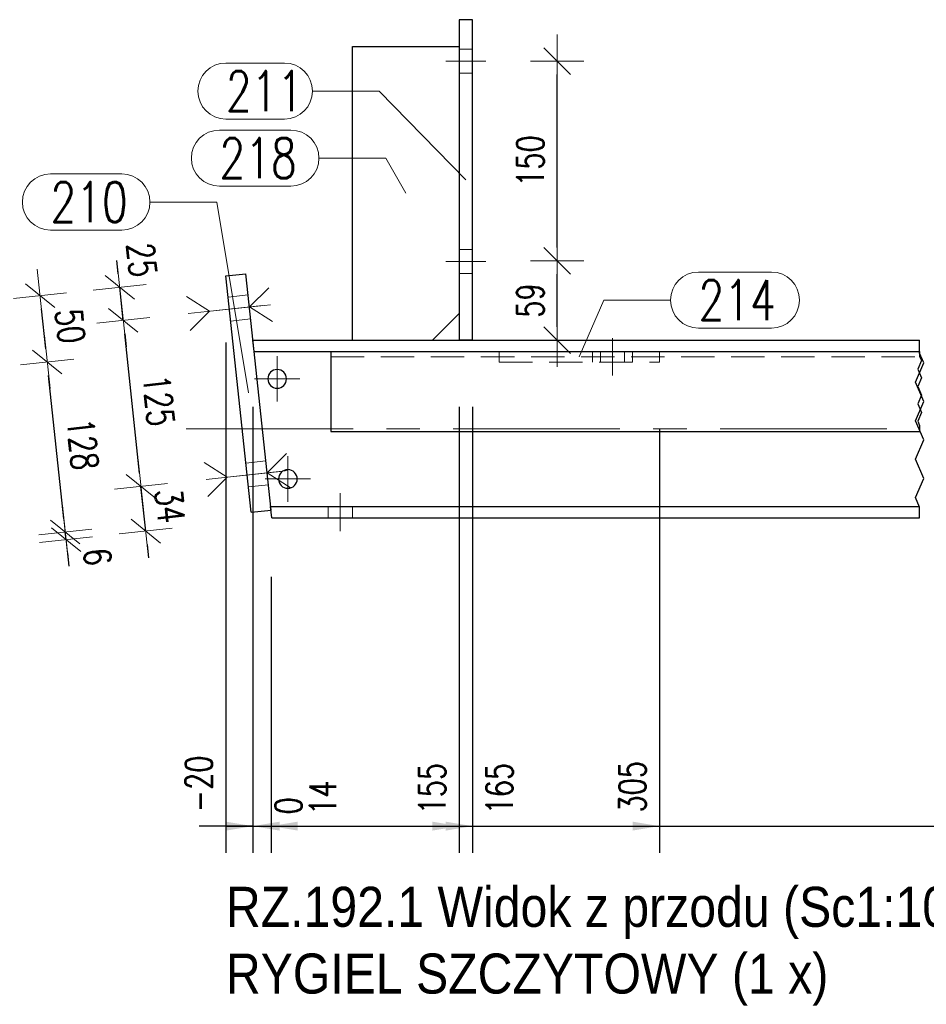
# Model space of a CAD drawing. Header units: millimetres. Extents: x -144 to 709, y 12312 to 12982.
# Tile 10 of 57: x -80 to -12, y 12427 to 12500. Entities that reach past the tile are written whole.
import ezdxf

# ---------------------------------------------------------------- set-up
doc = ezdxf.new("R2010")
doc.units = ezdxf.units.MM
doc.header["$LTSCALE"] = 10
doc.linetypes.add('HIDDEN', pattern=[0.375, 0.25, -0.125])
doc.linetypes.add('MITTE', pattern=[2, 1.25, -0.25, 0.25, -0.25])
doc.layers.get('Defpoints').update_dxf_attribs({"color": 1})
for name, color, linetype, lineweight in [('PS_Bolt', 4, 'Continuous', 13), ('PS_DIM', 4, 'Continuous', 13), ('PS_Hidden', 2, 'HIDDEN', 9), ('PS_Mid', 5, 'MITTE', 15), ('PS_Pos', 1, 'Continuous', 15), ('PS_Shape', 161, 'Continuous', 30), ('PS_SOLID', 7, 'Continuous', 30), ('PS_TEXT', 3, 'Continuous', 18)]:
    doc.layers.add(name, color=color, linetype=linetype, lineweight=lineweight)
doc.styles.add('gil', font='txt', dxfattribs={"width": 0.9})
doc.styles.add('simplex', font='simplex.shx', dxfattribs={"width": 0.75})
doc.dimstyles.new('1_10_GŁ_DS1-LS10', dxfattribs={"dimtxt": 2, "dimasz": 2, "dimexe": 2, "dimexo": 5, "dimgap": 1, "dimtad": 1, "dimjust": 4, "dimdec": 0, "dimlfac": 10, "dimtxsty": 'simplex', "dimblk1": 'NONE', "dimsah": 1, "dimcen": 2, "dimclrd": 256, "dimclre": 256, "dimclrt": 3, "dimadec": 1, "dimazin": 0, "dimtfac": 1, "dimtdec": 0, "dimtmove": 2, "dimatfit": 3, "dimfxl": 1, "dimarcsym": 0})
doc.dimstyles.new('1_10_PRZ', dxfattribs={"dimtxt": 2, "dimasz": 1, "dimexe": 2, "dimexo": 5, "dimgap": 1, "dimtad": 1, "dimdec": 0, "dimlfac": 10, "dimtxsty": 'simplex', "dimblk": 'dimznak', "dimcen": 2, "dimse1": 1, "dimse2": 1, "dimclrt": 3, "dimadec": 1, "dimazin": 0, "dimtfac": 1, "dimtdec": 0, "dimtix": 1, "dimtmove": 2, "dimatfit": 3, "dimldrblk": 'dim-grot', "dimfxl": 1, "dimarcsym": 0})

# ---------------------------------------------------------------- blocks, each defined once
blk = doc.blocks.new('*D153')
at = {"layer": 'Defpoints', "color": 0, "transparency": 16777216}
for p in [(-64.139, 12481.258), (-62.117, 12463.146), (-62.117, 12440.046)]:
    blk.add_point(p, dxfattribs=at)
at = {"layer": 'PS_DIM', "lineweight": -2, "transparency": 16777216}
for p, q in [((-64.139, 12476.258), (-64.139, 12438.046)), ((-62.117, 12458.146), (-62.117, 12438.046)), ((-64.139, 12440.046), (-66.139, 12440.046)), ((-64.139, 12440.046), (-62.117, 12440.046)), ((-60.117, 12440.046), (-58.117, 12440.046))]:
    blk.add_line(p, q, dxfattribs=at)
at = {"layer": 'PS_DIM', "transparency": 16777216}
blk.add_solid([(-60.117, 12440.379), (-60.117, 12439.712), (-62.117, 12440.046)], dxfattribs=at)
at = {"layer": 'PS_DIM', "color": 3, "transparency": 16777216, "insert": (-66.159, 12443.209), "char_height": 2, "attachment_point": 5, "rotation": 90, "style": 'simplex'}
blk.add_mtext('-20', dxfattribs=at)
blk = doc.blocks.new('_None')
blk = doc.blocks.new('*D154')
at = {"layer": 'Defpoints', "color": 0, "transparency": 16777216}
for p in [(-62.117, 12476.446), (-62.117, 12463.146), (-62.117, 12440.046)]:
    blk.add_point(p, dxfattribs=at)
at = {"layer": 'PS_DIM', "lineweight": -2, "transparency": 16777216}
for p, q in [((-62.117, 12471.446), (-62.117, 12438.046)), ((-62.117, 12458.146), (-62.117, 12438.046)), ((-64.117, 12440.046), (-66.117, 12440.046)), ((-62.117, 12440.046), (-60.117, 12440.046))]:
    blk.add_line(p, q, dxfattribs=at)
at = {"layer": 'PS_DIM', "transparency": 16777216}
blk.add_solid([(-64.117, 12440.379), (-64.117, 12439.712), (-62.117, 12440.046)], dxfattribs=at)
at = {"layer": 'PS_DIM', "color": 3, "transparency": 16777216, "insert": (-59.447, 12441.566), "char_height": 2, "attachment_point": 5, "rotation": 90, "style": 'simplex'}
blk.add_mtext('0', dxfattribs=at)
blk = doc.blocks.new('*D155')
at = {"layer": 'Defpoints', "color": 0, "transparency": 16777216}
for p in [(-60.758, 12463.718), (-62.117, 12463.146), (-60.758, 12440.046)]:
    blk.add_point(p, dxfattribs=at)
at = {"layer": 'PS_DIM', "lineweight": -2, "transparency": 16777216}
for p, q in [((-60.758, 12458.718), (-60.758, 12438.046)), ((-62.117, 12458.146), (-62.117, 12438.046)), ((-62.117, 12440.046), (-64.117, 12440.046)), ((-62.117, 12440.046), (-60.758, 12440.046)), ((-58.758, 12440.046), (-56.758, 12440.046))]:
    blk.add_line(p, q, dxfattribs=at)
at = {"layer": 'PS_DIM', "transparency": 16777216}
blk.add_solid([(-58.758, 12440.379), (-58.758, 12439.712), (-60.758, 12440.046)], dxfattribs=at)
at = {"layer": 'PS_DIM', "color": 3, "transparency": 16777216, "insert": (-56.881, 12442.173), "char_height": 2, "attachment_point": 5, "rotation": 90, "style": 'simplex'}
blk.add_mtext('14', dxfattribs=at)
blk = doc.blocks.new('*D156')
at = {"layer": 'Defpoints', "color": 0, "transparency": 16777216}
for p in [(-46.665, 12476.446), (-62.117, 12463.146), (-46.665, 12440.046)]:
    blk.add_point(p, dxfattribs=at)
at = {"layer": 'PS_DIM', "lineweight": -2, "transparency": 16777216}
for p, q in [((-46.665, 12471.446), (-46.665, 12438.046)), ((-62.117, 12458.146), (-62.117, 12438.046)), ((-62.117, 12440.046), (-48.665, 12440.046))]:
    blk.add_line(p, q, dxfattribs=at)
at = {"layer": 'PS_DIM', "transparency": 16777216}
blk.add_solid([(-48.665, 12440.379), (-48.665, 12439.712), (-46.665, 12440.046)], dxfattribs=at)
at = {"layer": 'PS_DIM', "color": 3, "transparency": 16777216, "insert": (-48.685, 12442.851), "char_height": 2, "attachment_point": 5, "rotation": 90, "style": 'simplex'}
blk.add_mtext('155', dxfattribs=at)
blk = doc.blocks.new('*D157')
at = {"layer": 'Defpoints', "color": 0, "transparency": 16777216}
for p in [(-45.665, 12476.446), (-62.117, 12463.146), (-45.665, 12440.046)]:
    blk.add_point(p, dxfattribs=at)
at = {"layer": 'PS_DIM', "lineweight": -2, "transparency": 16777216}
for p, q in [((-45.665, 12471.446), (-45.665, 12438.046)), ((-62.117, 12458.146), (-62.117, 12438.046)), ((-62.117, 12440.046), (-47.665, 12440.046))]:
    blk.add_line(p, q, dxfattribs=at)
at = {"layer": 'PS_DIM', "transparency": 16777216}
blk.add_solid([(-47.665, 12440.379), (-47.665, 12439.712), (-45.665, 12440.046)], dxfattribs=at)
at = {"layer": 'PS_DIM', "color": 3, "transparency": 16777216, "insert": (-43.645, 12442.851), "char_height": 2, "attachment_point": 5, "rotation": 90, "style": 'simplex'}
blk.add_mtext('165', dxfattribs=at)
blk = doc.blocks.new('*D158')
at = {"layer": 'Defpoints', "color": 0, "transparency": 16777216}
for p in [(-31.665, 12474.796), (-62.117, 12463.146), (-31.665, 12440.046)]:
    blk.add_point(p, dxfattribs=at)
at = {"layer": 'PS_DIM', "lineweight": -2, "transparency": 16777216}
for p, q in [((-31.665, 12469.796), (-31.665, 12438.046)), ((-62.117, 12458.146), (-62.117, 12438.046)), ((-62.117, 12440.046), (-33.665, 12440.046))]:
    blk.add_line(p, q, dxfattribs=at)
at = {"layer": 'PS_DIM', "transparency": 16777216}
blk.add_solid([(-33.665, 12440.379), (-33.665, 12439.712), (-31.665, 12440.046)], dxfattribs=at)
at = {"layer": 'PS_DIM', "color": 3, "transparency": 16777216, "insert": (-33.685, 12442.994), "char_height": 2, "attachment_point": 5, "rotation": 90, "style": 'simplex'}
blk.add_mtext('305', dxfattribs=at)
blk = doc.blocks.new('*D159')
at = {"layer": 'Defpoints', "color": 0, "transparency": 16777216}
for p in [(16.335, 12476.446), (-62.117, 12463.146), (16.335, 12440.046)]:
    blk.add_point(p, dxfattribs=at)
at = {"layer": 'PS_DIM', "lineweight": -2, "transparency": 16777216}
for p, q in [((16.335, 12471.446), (16.335, 12438.046)), ((-62.117, 12458.146), (-62.117, 12438.046)), ((-62.117, 12440.046), (14.335, 12440.046))]:
    blk.add_line(p, q, dxfattribs=at)
at = {"layer": 'PS_DIM', "transparency": 16777216}
blk.add_solid([(14.335, 12440.379), (14.335, 12439.712), (16.335, 12440.046)], dxfattribs=at)
at = {"layer": 'PS_DIM', "color": 3, "transparency": 16777216, "insert": (14.315, 12443.709), "char_height": 2, "attachment_point": 5, "rotation": 90, "style": 'simplex'}
blk.add_mtext('2455', dxfattribs=at)
blk = doc.blocks.new('*D160')
at = {"layer": 'Defpoints', "color": 0, "transparency": 16777216}
for p in [(17.335, 12476.446), (-62.117, 12463.146), (17.335, 12440.046)]:
    blk.add_point(p, dxfattribs=at)
at = {"layer": 'PS_DIM', "lineweight": -2, "transparency": 16777216}
for p, q in [((17.335, 12471.446), (17.335, 12438.046)), ((-62.117, 12458.146), (-62.117, 12438.046)), ((-62.117, 12440.046), (15.335, 12440.046))]:
    blk.add_line(p, q, dxfattribs=at)
at = {"layer": 'PS_DIM', "transparency": 16777216}
blk.add_solid([(15.335, 12440.379), (15.335, 12439.712), (17.335, 12440.046)], dxfattribs=at)
at = {"layer": 'PS_DIM', "color": 3, "transparency": 16777216, "insert": (19.355, 12443.709), "char_height": 2, "attachment_point": 5, "rotation": 90, "style": 'simplex'}
blk.add_mtext('2465', dxfattribs=at)
blk = doc.blocks.new('*D161')
at = {"layer": 'Defpoints', "color": 0, "transparency": 16777216}
for p in [(69.335, 12476.446), (-62.117, 12463.146), (69.335, 12440.046)]:
    blk.add_point(p, dxfattribs=at)
at = {"layer": 'PS_DIM', "lineweight": -2, "transparency": 16777216}
for p, q in [((69.335, 12471.446), (69.335, 12438.046)), ((-62.117, 12458.146), (-62.117, 12438.046)), ((-62.117, 12440.046), (67.335, 12440.046))]:
    blk.add_line(p, q, dxfattribs=at)
at = {"layer": 'PS_DIM', "transparency": 16777216}
blk.add_solid([(67.335, 12440.379), (67.335, 12439.712), (69.335, 12440.046)], dxfattribs=at)
at = {"layer": 'PS_DIM', "color": 3, "transparency": 16777216, "insert": (67.315, 12443.709), "char_height": 2, "attachment_point": 5, "rotation": 90, "style": 'simplex'}
blk.add_mtext('4755', dxfattribs=at)
blk = doc.blocks.new('*D162')
at = {"layer": 'Defpoints', "color": 0, "transparency": 16777216}
for p in [(70.335, 12476.446), (-62.117, 12463.146), (70.335, 12440.046)]:
    blk.add_point(p, dxfattribs=at)
at = {"layer": 'PS_DIM', "lineweight": -2, "transparency": 16777216}
for p, q in [((70.335, 12471.446), (70.335, 12438.046)), ((-62.117, 12458.146), (-62.117, 12438.046)), ((-62.117, 12440.046), (68.335, 12440.046))]:
    blk.add_line(p, q, dxfattribs=at)
at = {"layer": 'PS_DIM', "transparency": 16777216}
blk.add_solid([(68.335, 12440.379), (68.335, 12439.712), (70.335, 12440.046)], dxfattribs=at)
at = {"layer": 'PS_DIM', "color": 3, "transparency": 16777216, "insert": (72.355, 12443.709), "char_height": 2, "attachment_point": 5, "rotation": 90, "style": 'simplex'}
blk.add_mtext('4765', dxfattribs=at)
blk = doc.blocks.new('*D163')
at = {"layer": 'Defpoints', "color": 0, "transparency": 16777216}
for p in [(84.335, 12474.796), (-62.117, 12463.146), (84.335, 12440.046)]:
    blk.add_point(p, dxfattribs=at)
at = {"layer": 'PS_DIM', "lineweight": -2, "transparency": 16777216}
for p, q in [((84.335, 12469.796), (84.335, 12438.046)), ((-62.117, 12458.146), (-62.117, 12438.046)), ((-62.117, 12440.046), (82.335, 12440.046))]:
    blk.add_line(p, q, dxfattribs=at)
at = {"layer": 'PS_DIM', "transparency": 16777216}
blk.add_solid([(82.335, 12440.379), (82.335, 12439.712), (84.335, 12440.046)], dxfattribs=at)
at = {"layer": 'PS_DIM', "color": 3, "transparency": 16777216, "insert": (82.315, 12443.709), "char_height": 2, "attachment_point": 5, "rotation": 90, "style": 'simplex'}
blk.add_mtext('4905', dxfattribs=at)
blk = doc.blocks.new('*D164')
at = {"layer": 'Defpoints', "color": 0, "transparency": 16777216}
for p in [(92.72, 12469.596), (-62.117, 12463.146), (92.72, 12440.046)]:
    blk.add_point(p, dxfattribs=at)
at = {"layer": 'PS_DIM', "lineweight": -2, "transparency": 16777216}
for p, q in [((92.72, 12464.596), (92.72, 12438.046)), ((-62.117, 12458.146), (-62.117, 12438.046)), ((-62.117, 12440.046), (90.72, 12440.046))]:
    blk.add_line(p, q, dxfattribs=at)
at = {"layer": 'PS_DIM', "transparency": 16777216}
blk.add_solid([(90.72, 12440.379), (90.72, 12439.712), (92.72, 12440.046)], dxfattribs=at)
at = {"layer": 'PS_DIM', "color": 3, "transparency": 16777216, "insert": (90.7, 12443.709), "char_height": 2, "attachment_point": 5, "rotation": 90, "style": 'simplex'}
blk.add_mtext('4988', dxfattribs=at)
blk = doc.blocks.new('*D165')
at = {"layer": 'Defpoints', "color": 0, "transparency": 16777216}
for p in [(97.073, 12463.996), (-62.117, 12463.146), (97.073, 12440.046)]:
    blk.add_point(p, dxfattribs=at)
at = {"layer": 'PS_DIM', "lineweight": -2, "transparency": 16777216}
for p, q in [((97.073, 12458.996), (97.073, 12438.046)), ((-62.117, 12458.146), (-62.117, 12438.046)), ((-62.117, 12440.046), (95.073, 12440.046))]:
    blk.add_line(p, q, dxfattribs=at)
at = {"layer": 'PS_DIM', "transparency": 16777216}
blk.add_solid([(95.073, 12440.379), (95.073, 12439.712), (97.073, 12440.046)], dxfattribs=at)
at = {"layer": 'PS_DIM', "color": 3, "transparency": 16777216, "insert": (95.053, 12443.709), "char_height": 2, "attachment_point": 5, "rotation": 90, "style": 'simplex'}
blk.add_mtext('5032', dxfattribs=at)
blk = doc.blocks.new('*D166')
at = {"layer": 'Defpoints', "color": 0, "transparency": 16777216}
for p in [(150.173, 12476.446), (-62.117, 12463.146), (150.173, 12440.046)]:
    blk.add_point(p, dxfattribs=at)
at = {"layer": 'PS_DIM', "lineweight": -2, "transparency": 16777216}
for p, q in [((150.173, 12471.446), (150.173, 12438.046)), ((-62.117, 12458.146), (-62.117, 12438.046)), ((-62.117, 12440.046), (148.173, 12440.046))]:
    blk.add_line(p, q, dxfattribs=at)
at = {"layer": 'PS_DIM', "transparency": 16777216}
blk.add_solid([(148.173, 12440.379), (148.173, 12439.712), (150.173, 12440.046)], dxfattribs=at)
at = {"layer": 'PS_DIM', "color": 3, "transparency": 16777216, "insert": (148.153, 12443.709), "char_height": 2, "attachment_point": 5, "rotation": 90, "style": 'simplex'}
blk.add_mtext('7055', dxfattribs=at)
blk = doc.blocks.new('*D167')
at = {"layer": 'Defpoints', "color": 0, "transparency": 16777216}
for p in [(151.173, 12476.446), (-62.117, 12463.146), (151.173, 12440.046)]:
    blk.add_point(p, dxfattribs=at)
at = {"layer": 'PS_DIM', "lineweight": -2, "transparency": 16777216}
for p, q in [((151.173, 12471.446), (151.173, 12438.046)), ((-62.117, 12458.146), (-62.117, 12438.046)), ((-62.117, 12440.046), (149.173, 12440.046))]:
    blk.add_line(p, q, dxfattribs=at)
at = {"layer": 'PS_DIM', "transparency": 16777216}
blk.add_solid([(149.173, 12440.379), (149.173, 12439.712), (151.173, 12440.046)], dxfattribs=at)
at = {"layer": 'PS_DIM', "color": 3, "transparency": 16777216, "insert": (153.193, 12443.709), "char_height": 2, "attachment_point": 5, "rotation": 90, "style": 'simplex'}
blk.add_mtext('7065', dxfattribs=at)
blk = doc.blocks.new('*D168')
at = {"layer": 'Defpoints', "color": 0, "transparency": 16777216}
for p in [(199.173, 12476.446), (-62.117, 12463.146), (199.173, 12440.046)]:
    blk.add_point(p, dxfattribs=at)
at = {"layer": 'PS_DIM', "lineweight": -2, "transparency": 16777216}
for p, q in [((199.173, 12471.446), (199.173, 12438.046)), ((-62.117, 12458.146), (-62.117, 12438.046)), ((-62.117, 12440.046), (197.173, 12440.046))]:
    blk.add_line(p, q, dxfattribs=at)
at = {"layer": 'PS_DIM', "transparency": 16777216}
blk.add_solid([(197.173, 12440.379), (197.173, 12439.712), (199.173, 12440.046)], dxfattribs=at)
at = {"layer": 'PS_DIM', "color": 3, "transparency": 16777216, "insert": (197.153, 12443.709), "char_height": 2, "attachment_point": 5, "rotation": 90, "style": 'simplex'}
blk.add_mtext('9355', dxfattribs=at)
blk = doc.blocks.new('*D169')
at = {"layer": 'Defpoints', "color": 0, "transparency": 16777216}
for p in [(200.173, 12476.446), (-62.117, 12463.146), (200.173, 12440.046)]:
    blk.add_point(p, dxfattribs=at)
at = {"layer": 'PS_DIM', "lineweight": -2, "transparency": 16777216}
for p, q in [((200.173, 12471.446), (200.173, 12438.046)), ((-62.117, 12458.146), (-62.117, 12438.046)), ((-62.117, 12440.046), (198.173, 12440.046))]:
    blk.add_line(p, q, dxfattribs=at)
at = {"layer": 'PS_DIM', "transparency": 16777216}
blk.add_solid([(198.173, 12440.379), (198.173, 12439.712), (200.173, 12440.046)], dxfattribs=at)
at = {"layer": 'PS_DIM', "color": 3, "transparency": 16777216, "insert": (202.193, 12443.709), "char_height": 2, "attachment_point": 5, "rotation": 90, "style": 'simplex'}
blk.add_mtext('9365', dxfattribs=at)
blk = doc.blocks.new('*D170')
at = {"layer": 'Defpoints', "color": 0, "transparency": 16777216}
for p in [(252.173, 12469.596), (-62.117, 12463.146), (252.173, 12440.046)]:
    blk.add_point(p, dxfattribs=at)
at = {"layer": 'PS_DIM', "lineweight": -2, "transparency": 16777216}
for p, q in [((252.173, 12464.596), (252.173, 12438.046)), ((-62.117, 12458.146), (-62.117, 12438.046)), ((-62.117, 12440.046), (250.173, 12440.046))]:
    blk.add_line(p, q, dxfattribs=at)
at = {"layer": 'PS_DIM', "transparency": 16777216}
blk.add_solid([(250.173, 12440.379), (250.173, 12439.712), (252.173, 12440.046)], dxfattribs=at)
at = {"layer": 'PS_DIM', "color": 3, "transparency": 16777216, "insert": (250.153, 12443.673), "char_height": 2, "attachment_point": 5, "rotation": 90, "style": 'simplex'}
blk.add_mtext('9999', dxfattribs=at)
blk = doc.blocks.new('*D171')
at = {"layer": 'Defpoints', "color": 0, "transparency": 16777216}
for p in [(258.126, 12464.061), (-62.117, 12463.146), (258.126, 12440.046)]:
    blk.add_point(p, dxfattribs=at)
at = {"layer": 'PS_DIM', "lineweight": -2, "transparency": 16777216}
for p, q in [((258.126, 12459.061), (258.126, 12438.046)), ((-62.117, 12458.146), (-62.117, 12438.046)), ((-62.117, 12440.046), (256.126, 12440.046))]:
    blk.add_line(p, q, dxfattribs=at)
at = {"layer": 'PS_DIM', "transparency": 16777216}
blk.add_solid([(256.126, 12440.379), (256.126, 12439.712), (258.126, 12440.046)], dxfattribs=at)
at = {"layer": 'PS_DIM', "color": 3, "transparency": 16777216, "insert": (256.106, 12444.244), "char_height": 2, "attachment_point": 5, "rotation": 90, "style": 'simplex'}
blk.add_mtext('10059', dxfattribs=at)
blk = doc.blocks.new('*D172')
at = {"layer": 'Defpoints', "color": 0, "transparency": 16777216}
for p in [(272.822, 12474.796), (-62.117, 12463.146), (272.822, 12440.046)]:
    blk.add_point(p, dxfattribs=at)
at = {"layer": 'PS_DIM', "lineweight": -2, "transparency": 16777216}
for p, q in [((272.822, 12469.796), (272.822, 12438.046)), ((-62.117, 12458.146), (-62.117, 12438.046)), ((-62.117, 12440.046), (270.822, 12440.046))]:
    blk.add_line(p, q, dxfattribs=at)
at = {"layer": 'PS_DIM', "transparency": 16777216}
blk.add_solid([(270.822, 12440.379), (270.822, 12439.712), (272.822, 12440.046)], dxfattribs=at)
at = {"layer": 'PS_DIM', "color": 3, "transparency": 16777216, "insert": (270.802, 12444.244), "char_height": 2, "attachment_point": 5, "rotation": 90, "style": 'simplex'}
blk.add_mtext('10206', dxfattribs=at)
blk = doc.blocks.new('*D173')
at = {"layer": 'Defpoints', "color": 0, "transparency": 16777216}
for p in [(-62.117, 12463.146), (287.841, 12463.146), (287.841, 12440.046)]:
    blk.add_point(p, dxfattribs=at)
at = {"layer": 'PS_DIM', "lineweight": -2, "transparency": 16777216}
for p, q in [((-62.117, 12458.146), (-62.117, 12438.046)), ((287.841, 12458.146), (287.841, 12438.046)), ((-62.117, 12440.046), (285.841, 12440.046))]:
    blk.add_line(p, q, dxfattribs=at)
at = {"layer": 'PS_DIM', "transparency": 16777216}
blk.add_solid([(285.841, 12440.379), (285.841, 12439.712), (287.841, 12440.046)], dxfattribs=at)
at = {"layer": 'PS_DIM', "color": 3, "transparency": 16777216, "insert": (285.821, 12444.244), "char_height": 2, "attachment_point": 5, "rotation": 90, "style": 'simplex'}
blk.add_mtext('10356', dxfattribs=at)
blk = doc.blocks.new('*D174')
at = {"layer": 'Defpoints', "color": 0, "transparency": 16777216}
for p in [(-62.117, 12463.146), (299.004, 12463.146), (299.004, 12440.046)]:
    blk.add_point(p, dxfattribs=at)
at = {"layer": 'PS_DIM', "lineweight": -2, "transparency": 16777216}
for p, q in [((-62.117, 12458.146), (-62.117, 12438.046)), ((299.004, 12458.146), (299.004, 12438.046)), ((-62.117, 12440.046), (297.004, 12440.046))]:
    blk.add_line(p, q, dxfattribs=at)
at = {"layer": 'PS_DIM', "transparency": 16777216}
blk.add_solid([(297.004, 12440.379), (297.004, 12439.712), (299.004, 12440.046)], dxfattribs=at)
at = {"layer": 'PS_DIM', "color": 3, "transparency": 16777216, "insert": (296.984, 12444.28), "char_height": 2, "attachment_point": 5, "rotation": 90, "style": 'simplex'}
blk.add_mtext('10468', dxfattribs=at)
blk = doc.blocks.new('*D175')
at = {"layer": 'Defpoints', "color": 0, "transparency": 16777216}
for p in [(-62.117, 12463.146), (309.564, 12463.146), (309.564, 12440.046)]:
    blk.add_point(p, dxfattribs=at)
at = {"layer": 'PS_DIM', "lineweight": -2, "transparency": 16777216}
for p, q in [((-62.117, 12458.146), (-62.117, 12438.046)), ((309.564, 12458.146), (309.564, 12438.046)), ((-62.117, 12440.046), (307.564, 12440.046))]:
    blk.add_line(p, q, dxfattribs=at)
at = {"layer": 'PS_DIM', "transparency": 16777216}
blk.add_solid([(307.564, 12440.379), (307.564, 12439.712), (309.564, 12440.046)], dxfattribs=at)
at = {"layer": 'PS_DIM', "color": 3, "transparency": 16777216, "insert": (307.544, 12444.28), "char_height": 2, "attachment_point": 5, "rotation": 90, "style": 'simplex'}
blk.add_mtext('10573', dxfattribs=at)
blk = doc.blocks.new('*D176')
at = {"layer": 'Defpoints', "color": 0, "transparency": 16777216}
for p in [(357.564, 12476.446), (-62.117, 12463.146), (357.564, 12440.046)]:
    blk.add_point(p, dxfattribs=at)
at = {"layer": 'PS_DIM', "lineweight": -2, "transparency": 16777216}
for p, q in [((357.564, 12471.446), (357.564, 12438.046)), ((-62.117, 12458.146), (-62.117, 12438.046)), ((-62.117, 12440.046), (355.564, 12440.046))]:
    blk.add_line(p, q, dxfattribs=at)
at = {"layer": 'PS_DIM', "transparency": 16777216}
blk.add_solid([(355.564, 12440.379), (355.564, 12439.712), (357.564, 12440.046)], dxfattribs=at)
at = {"layer": 'PS_DIM', "color": 3, "transparency": 16777216, "insert": (355.544, 12444.137), "char_height": 2, "attachment_point": 5, "rotation": 90, "style": 'simplex'}
blk.add_mtext('11655', dxfattribs=at)
blk = doc.blocks.new('*D177')
at = {"layer": 'Defpoints', "color": 0, "transparency": 16777216}
for p in [(358.564, 12476.446), (-62.117, 12463.146), (358.564, 12440.046)]:
    blk.add_point(p, dxfattribs=at)
at = {"layer": 'PS_DIM', "lineweight": -2, "transparency": 16777216}
for p, q in [((358.564, 12471.446), (358.564, 12438.046)), ((-62.117, 12458.146), (-62.117, 12438.046)), ((-62.117, 12440.046), (356.564, 12440.046))]:
    blk.add_line(p, q, dxfattribs=at)
at = {"layer": 'PS_DIM', "transparency": 16777216}
blk.add_solid([(356.564, 12440.379), (356.564, 12439.712), (358.564, 12440.046)], dxfattribs=at)
at = {"layer": 'PS_DIM', "color": 3, "transparency": 16777216, "insert": (360.584, 12444.137), "char_height": 2, "attachment_point": 5, "rotation": 90, "style": 'simplex'}
blk.add_mtext('11665', dxfattribs=at)
blk = doc.blocks.new('*D178')
at = {"layer": 'Defpoints', "color": 0, "transparency": 16777216}
for p in [(387.703, 12469.596), (-62.117, 12463.146), (387.703, 12440.046)]:
    blk.add_point(p, dxfattribs=at)
at = {"layer": 'PS_DIM', "lineweight": -2, "transparency": 16777216}
for p, q in [((387.703, 12464.596), (387.703, 12438.046)), ((-62.117, 12458.146), (-62.117, 12438.046)), ((-62.117, 12440.046), (385.703, 12440.046))]:
    blk.add_line(p, q, dxfattribs=at)
at = {"layer": 'PS_DIM', "transparency": 16777216}
blk.add_solid([(385.703, 12440.379), (385.703, 12439.712), (387.703, 12440.046)], dxfattribs=at)
at = {"layer": 'PS_DIM', "color": 3, "transparency": 16777216, "insert": (385.683, 12444.101), "char_height": 2, "attachment_point": 5, "rotation": 90, "style": 'simplex'}
blk.add_mtext('11956', dxfattribs=at)
blk = doc.blocks.new('*D179')
at = {"layer": 'Defpoints', "color": 0, "transparency": 16777216}
for p in [(-62.117, 12463.146), (392.112, 12463.146), (392.112, 12440.046)]:
    blk.add_point(p, dxfattribs=at)
at = {"layer": 'PS_DIM', "lineweight": -2, "transparency": 16777216}
for p, q in [((-62.117, 12458.146), (-62.117, 12438.046)), ((392.112, 12458.146), (392.112, 12438.046)), ((-62.117, 12440.046), (390.112, 12440.046))]:
    blk.add_line(p, q, dxfattribs=at)
at = {"layer": 'PS_DIM', "transparency": 16777216}
blk.add_solid([(390.112, 12440.379), (390.112, 12439.712), (392.112, 12440.046)], dxfattribs=at)
at = {"layer": 'PS_DIM', "color": 3, "transparency": 16777216, "insert": (390.092, 12444.28), "char_height": 2, "attachment_point": 5, "rotation": 90, "style": 'simplex'}
blk.add_mtext('12000', dxfattribs=at)
blk = doc.blocks.new('*D180')
at = {"layer": 'Defpoints', "color": 0, "transparency": 16777216}
for p in [(-62.117, 12463.146), (393.612, 12458.046), (393.612, 12440.046)]:
    blk.add_point(p, dxfattribs=at)
at = {"layer": 'PS_DIM', "lineweight": -2, "transparency": 16777216}
for p, q in [((-62.117, 12458.146), (-62.117, 12438.046)), ((393.612, 12453.046), (393.612, 12438.046)), ((-62.117, 12440.046), (391.612, 12440.046))]:
    blk.add_line(p, q, dxfattribs=at)
at = {"layer": 'PS_DIM', "transparency": 16777216}
blk.add_solid([(391.612, 12440.379), (391.612, 12439.712), (393.612, 12440.046)], dxfattribs=at)
at = {"layer": 'PS_DIM', "color": 3, "transparency": 16777216, "insert": (395.632, 12444.137), "char_height": 2, "attachment_point": 5, "rotation": 90, "style": 'simplex'}
blk.add_mtext('12015', dxfattribs=at)
blk = doc.blocks.new('dimznak')
at = {"color": 0}
for points in [[(0, 2), (0, -2)], [(-2, 0), (2, 0)]]:
    blk.add_lwpolyline(points, dxfattribs=at)
at = {"color": 2}
blk.add_lwpolyline([(1, 1), (-1, -1)], dxfattribs=at)
blk = doc.blocks.new('*D187')
at = {"layer": 'Defpoints', "color": 0, "transparency": 16777216}
for p in [(-45.665, 12482.376), (-39.331, 12482.376), (-44.751, 12476.446)]:
    blk.add_point(p, dxfattribs=at)
at = {"layer": 'PS_DIM', "color": 0, "lineweight": -2, "transparency": 16777216}
blk.add_line((-39.331, 12477.446), (-39.331, 12481.376), dxfattribs=at)
for p, rotation in [((-39.331, 12482.376), 90), ((-39.331, 12476.446), 270)]:
    blk.add_blockref('dimznak', p, dxfattribs=dict(at, rotation=rotation))
at = {"layer": 'PS_DIM', "color": 3, "transparency": 16777216, "insert": (-41.331, 12479.411), "char_height": 2, "attachment_point": 5, "rotation": 90, "style": 'simplex'}
blk.add_mtext('59', dxfattribs=at)
blk = doc.blocks.new('dim-grot')
blk.add_hatch(color=256).paths.add_polyline_path([(0, 0), (-2, 0.5), (-2, -0.5)])
blk.add_lwpolyline([(0, 0), (-2, 0.5), (-2, -0.5), (0, 0)])
blk = doc.blocks.new('*D188')
at = {"layer": 'Defpoints', "color": 0, "transparency": 16777216}
for p in [(-44.665, 12497.346), (-39.331, 12497.346), (-45.665, 12482.376)]:
    blk.add_point(p, dxfattribs=at)
at = {"layer": 'PS_DIM', "color": 0, "lineweight": -2, "transparency": 16777216}
blk.add_line((-39.331, 12483.376), (-39.331, 12496.346), dxfattribs=at)
for p, rotation in [((-39.331, 12497.346), 90), ((-39.331, 12482.376), 270)]:
    blk.add_blockref('dimznak', p, dxfattribs=dict(at, rotation=rotation))
at = {"layer": 'PS_DIM', "color": 3, "transparency": 16777216, "insert": (-41.331, 12489.861), "char_height": 2, "attachment_point": 5, "rotation": 90, "style": 'simplex'}
blk.add_mtext('150', dxfattribs=at)
blk = doc.blocks.new('*D191')
at = {"layer": 'Defpoints', "color": 0, "transparency": 16777216}
for p in [(-61.055, 12466.502), (-70.502, 12465.494), (-60.697, 12463.146)]:
    blk.add_point(p, dxfattribs=at)
at = {"layer": 'PS_DIM', "color": 0, "lineweight": -2, "transparency": 16777216}
for p, q in [((-70.608, 12466.488), (-70.714, 12467.483)), ((-70.143, 12462.138), (-70.502, 12465.494)), ((-70.037, 12461.143), (-69.931, 12460.149))]:
    blk.add_line(p, q, dxfattribs=at)
for p, rotation in [((-70.502, 12465.494), 276.0920027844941), ((-70.143, 12462.138), 96.09200278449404)]:
    blk.add_blockref('dimznak', p, dxfattribs=dict(at, rotation=rotation))
at = {"layer": 'PS_DIM', "color": 3, "transparency": 16777216, "insert": (-68.334, 12464.028), "char_height": 2, "attachment_point": 5, "rotation": 276.092, "style": 'simplex'}
blk.add_mtext('34', dxfattribs=at)
blk = doc.blocks.new('*D192')
at = {"layer": 'Defpoints', "color": 0, "transparency": 16777216}
for p in [(-62.382, 12478.932), (-71.828, 12477.923), (-61.055, 12466.502)]:
    blk.add_point(p, dxfattribs=at)
at = {"layer": 'PS_DIM', "color": 0, "lineweight": -2, "transparency": 16777216}
blk.add_line((-70.608, 12466.488), (-71.722, 12476.929), dxfattribs=at)
for p, rotation in [((-71.828, 12477.923), 96.09200278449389), ((-70.502, 12465.494), 276.0920027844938)]:
    blk.add_blockref('dimznak', p, dxfattribs=dict(at, rotation=rotation))
at = {"layer": 'PS_DIM', "color": 3, "transparency": 16777216, "insert": (-69.176, 12471.921), "char_height": 2, "attachment_point": 5, "rotation": 276.092, "style": 'simplex'}
blk.add_mtext('125', dxfattribs=at)
blk = doc.blocks.new('*D193')
at = {"layer": 'Defpoints', "color": 0, "transparency": 16777216}
for p in [(-62.647, 12481.417), (-72.094, 12480.409), (-62.382, 12478.932)]:
    blk.add_point(p, dxfattribs=at)
at = {"layer": 'PS_DIM', "color": 0, "lineweight": -2, "transparency": 16777216}
for p, q in [((-72.2, 12481.404), (-72.306, 12482.398)), ((-71.828, 12477.923), (-72.094, 12480.409)), ((-71.722, 12476.929), (-71.616, 12475.935))]:
    blk.add_line(p, q, dxfattribs=at)
for p, rotation in [((-72.094, 12480.409), 276.0920027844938), ((-71.828, 12477.923), 96.09200278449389)]:
    blk.add_blockref('dimznak', p, dxfattribs=dict(at, rotation=rotation))
at = {"layer": 'PS_DIM', "color": 3, "transparency": 16777216, "insert": (-70.44, 12482.452), "char_height": 2, "attachment_point": 5, "rotation": 276.092, "style": 'simplex'}
blk.add_mtext('25', dxfattribs=at)
blk = doc.blocks.new('*D194')
at = {"layer": 'Defpoints', "color": 0, "transparency": 16777216}
for p in [(-60.758, 12463.718), (-60.697, 12463.146), (-76.171, 12462.073)]:
    blk.add_point(p, dxfattribs=at)
at = {"layer": 'PS_DIM', "color": 0, "lineweight": -2, "transparency": 16777216}
for p, q in [((-76.277, 12463.067), (-76.383, 12464.062)), ((-76.11, 12461.501), (-76.171, 12462.073)), ((-76.003, 12460.506), (-75.897, 12459.512))]:
    blk.add_line(p, q, dxfattribs=at)
for p, rotation in [((-76.171, 12462.073), 276.0920027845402), ((-76.11, 12461.501), 96.0920027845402)]:
    blk.add_blockref('dimznak', p, dxfattribs=dict(at, rotation=rotation))
at = {"layer": 'PS_DIM', "color": 3, "transparency": 16777216, "insert": (-73.759, 12460.221), "char_height": 2, "attachment_point": 5, "rotation": 276.092, "style": 'simplex'}
blk.add_mtext('6', dxfattribs=at)
blk = doc.blocks.new('*D195')
at = {"layer": 'Defpoints', "color": 0, "transparency": 16777216}
for p in [(-62.117, 12476.446), (-77.529, 12474.801), (-60.758, 12463.718)]:
    blk.add_point(p, dxfattribs=at)
at = {"layer": 'PS_DIM', "color": 0, "lineweight": -2, "transparency": 16777216}
blk.add_line((-76.277, 12463.067), (-77.423, 12473.806), dxfattribs=at)
for p, rotation in [((-77.529, 12474.801), 96.09200278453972), ((-76.171, 12462.073), 276.0920027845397)]:
    blk.add_blockref('dimznak', p, dxfattribs=dict(at, rotation=rotation))
at = {"layer": 'PS_DIM', "color": 3, "transparency": 16777216, "insert": (-74.861, 12468.649), "char_height": 2, "attachment_point": 5, "rotation": 276.092, "style": 'simplex'}
blk.add_mtext('128', dxfattribs=at)
blk = doc.blocks.new('*D196')
at = {"layer": 'Defpoints', "color": 0, "transparency": 16777216}
for p in [(-62.647, 12481.417), (-78.06, 12479.773), (-62.117, 12476.446)]:
    blk.add_point(p, dxfattribs=at)
at = {"layer": 'PS_DIM', "color": 0, "lineweight": -2, "transparency": 16777216}
blk.add_line((-77.635, 12475.795), (-77.954, 12478.778), dxfattribs=at)
for p, rotation in [((-78.06, 12479.773), 96.09200278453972), ((-77.529, 12474.801), 276.0920027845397)]:
    blk.add_blockref('dimznak', p, dxfattribs=dict(at, rotation=rotation))
at = {"layer": 'PS_DIM', "color": 3, "transparency": 16777216, "insert": (-75.806, 12477.499), "char_height": 2, "attachment_point": 5, "rotation": 276.092, "style": 'simplex'}
blk.add_mtext('50', dxfattribs=at)
blk = doc.blocks.new('*X396')
at = {"color": 1}
for p, q in [((-12.165, 12475.458), (-12.165, 12476.446)), ((-12.165, 12475.596), (-12.165, 12475.243)), ((-12.028, 12474.918), (-12.303, 12474.268)), ((-11.861, 12474.737), (-12.165, 12475.458)), ((-12.165, 12475.243), (-12.028, 12474.918)), ((-12.47, 12473.296), (-11.861, 12474.737)), ((-12.303, 12474.268), (-12.028, 12473.617)), ((-11.861, 12471.855), (-12.47, 12473.296)), ((-12.028, 12473.617), (-12.303, 12472.967)), ((-12.303, 12472.967), (-12.028, 12472.317)), ((-12.47, 12470.413), (-11.861, 12471.855)), ((-12.028, 12472.317), (-12.303, 12471.667)), ((-12.303, 12471.667), (-12.028, 12471.017)), ((-11.861, 12468.972), (-12.47, 12470.413)), ((-12.028, 12471.017), (-12.303, 12470.367)), ((-12.303, 12470.367), (-12.165, 12470.041)), ((-12.165, 12470.041), (-12.165, 12469.596)), ((-12.47, 12467.531), (-11.861, 12468.972)), ((-11.861, 12466.09), (-12.47, 12467.531)), ((-12.47, 12464.649), (-11.861, 12466.09)), ((-12.165, 12463.928), (-12.47, 12464.649)), ((-12.165, 12463.146), (-12.165, 12463.928))]:
    blk.add_line(p, q, dxfattribs=at)
at = {"layer": 'PS_Hidden', "color": 2, "linetype": 'HIDDEN'}
for p, q in [((-45.665, 12498.246), (-46.665, 12498.246)), ((-45.665, 12496.446), (-46.665, 12496.446)), ((-45.665, 12483.246), (-46.665, 12483.246)), ((-45.665, 12481.446), (-46.665, 12481.446)), ((-63.969, 12479.667), (-62.477, 12479.826)), ((-63.778, 12477.877), (-62.286, 12478.037)), ((-43.665, 12474.796), (-43.665, 12475.596)), ((-36.665, 12474.796), (-36.665, 12475.596)), ((-36.065, 12474.796), (-36.065, 12475.596)), ((-34.265, 12474.796), (-34.265, 12475.596)), ((-33.665, 12475.596), (-33.665, 12474.796)), ((-31.665, 12474.796), (-31.665, 12475.596)), ((-56.28, 12475.196), (-12.165, 12475.196)), ((-43.665, 12474.796), (-31.665, 12474.796)), ((-62.642, 12467.238), (-61.151, 12467.397)), ((-62.451, 12465.448), (-60.96, 12465.607)), ((-56.467, 12463.996), (-56.467, 12463.146)), ((-54.667, 12463.996), (-54.667, 12463.146))]:
    blk.add_line(p, q, dxfattribs=at)
at = {"layer": 'PS_Mid', "color": 5, "linetype": 'MITTE'}
for p, q in [((-47.665, 12497.346), (-44.665, 12497.346)), ((-47.665, 12497.346), (-44.665, 12497.346)), ((-47.665, 12497.346), (-44.665, 12497.346)), ((-47.665, 12497.346), (-44.665, 12497.346)), ((-47.665, 12482.346), (-44.665, 12482.346)), ((-47.665, 12482.346), (-44.665, 12482.346)), ((-47.665, 12482.346), (-44.665, 12482.346)), ((-47.665, 12482.346), (-44.665, 12482.346)), ((-61.387, 12479.038), (-64.868, 12478.666)), ((-61.387, 12479.038), (-64.868, 12478.666)), ((-35.165, 12476.596), (-35.165, 12473.796)), ((-60.299, 12475.246), (-60.299, 12471.846)), ((-58.599, 12473.546), (-61.999, 12473.546)), ((-67.117, 12469.796), (-12.165, 12469.796)), ((-59.498, 12467.746), (-59.498, 12464.346)), ((-60.061, 12466.608), (-63.541, 12466.237)), ((-60.061, 12466.608), (-63.541, 12466.237)), ((-57.798, 12466.046), (-61.198, 12466.046)), ((-55.567, 12462.146), (-55.567, 12464.996)), ((-55.567, 12462.146), (-55.567, 12464.996))]:
    blk.add_line(p, q, dxfattribs=at)
at = {"layer": 'PS_SOLID', "color": 7, "linetype": 'Continuous'}
for p, q in [((-46.665, 12500.446), (-46.665, 12476.446)), ((-45.665, 12500.446), (-46.665, 12500.446)), ((-45.665, 12476.446), (-45.665, 12500.446)), ((-54.665, 12476.446), (-54.665, 12498.446)), ((-54.665, 12498.446), (-46.665, 12498.446)), ((-64.139, 12481.258), (-62.647, 12481.417)), ((-60.758, 12463.718), (-62.647, 12481.417)), ((-62.25, 12463.559), (-64.139, 12481.258)), ((-48.665, 12476.446), (-46.665, 12478.446)), ((-62.117, 12476.446), (-12.165, 12476.446)), ((-62.026, 12475.596), (-62.117, 12476.446)), ((-45.665, 12476.446), (-46.665, 12476.446)), ((-62.026, 12475.596), (-56.28, 12475.596)), ((-56.28, 12475.596), (-56.28, 12469.596)), ((-56.28, 12475.596), (-12.165, 12475.596)), ((-56.28, 12469.596), (-12.165, 12469.596)), ((-62.25, 12463.559), (-60.758, 12463.718)), ((-60.788, 12463.996), (-12.165, 12463.996)), ((-60.697, 12463.146), (-60.788, 12463.996)), ((-60.697, 12463.146), (-12.165, 12463.146))]:
    blk.add_line(p, q, dxfattribs=at)
at = {"layer": 'PS_SOLID', "color": 7, "extrusion": (0, 0, -1)}
for centre in [(60.299, 12473.546), (59.498, 12466.046)]:
    blk.add_circle(centre, 0.7, dxfattribs=at)
blk = doc.blocks.new('*X400')
at = {"color": 30, "linetype": 'Continuous'}
for p, q in [((-62.382, 12478.932), (-60.927, 12480.374)), ((-65.365, 12478.613), (-67.092, 12479.716)), ((-66.956, 12478.443), (-60.791, 12479.101)), ((-66.82, 12477.171), (-65.365, 12478.613)), ((-60.655, 12477.829), (-62.382, 12478.932))]:
    blk.add_line(p, q, dxfattribs=at)
blk = doc.blocks.new('*X402')
at = {"color": 30, "linetype": 'Continuous'}
for p, q in [((-61.055, 12466.502), (-59.6, 12467.945)), ((-64.038, 12466.184), (-65.765, 12467.287)), ((-65.629, 12466.014), (-59.464, 12466.672)), ((-65.493, 12464.741), (-64.038, 12466.184)), ((-59.328, 12465.399), (-61.055, 12466.502))]:
    blk.add_line(p, q, dxfattribs=at)
blk = doc.blocks.new('*X422')
at = {"color": 1}
for p, q in [((-64.622, 12492.176), (-59.265, 12492.176)), ((-57.165, 12490.076), (-52.165, 12490.076)), ((-50.665, 12487.446), (-52.165, 12490.076)), ((-64.622, 12487.976), (-59.265, 12487.976))]:
    blk.add_line(p, q, dxfattribs=at)
for centre, start, end in [((-64.622, 12490.076), 90, 270), ((-59.265, 12490.076), 270, 90)]:
    blk.add_arc(centre, 2.1, start, end, dxfattribs=at)
at = {"color": 2, "style": 'simplex', "width": 0.75}
blk.add_text('218', height=3, dxfattribs=at).set_placement((-64.622, 12488.576))
blk = doc.blocks.new('*X423')
at = {"color": 1}
for p, q in [((-64.142, 12497.199), (-59.749, 12497.199)), ((-57.649, 12495.099), (-52.649, 12495.099)), ((-46.165, 12488.446), (-52.649, 12495.099)), ((-64.142, 12492.999), (-59.749, 12492.999))]:
    blk.add_line(p, q, dxfattribs=at)
for centre, start, end in [((-64.142, 12495.099), 90, 270), ((-59.749, 12495.099), 270, 90)]:
    blk.add_arc(centre, 2.1, start, end, dxfattribs=at)
at = {"color": 2, "style": 'simplex', "width": 0.75}
blk.add_text('211', height=3, dxfattribs=at).set_placement((-64.142, 12493.599))
blk = doc.blocks.new('*X424')
at = {"color": 1}
for p, q in [((-28.733, 12481.545), (-23.269, 12481.545)), ((-37.665, 12475.196), (-35.833, 12479.445)), ((-35.833, 12479.445), (-30.833, 12479.445)), ((-28.733, 12477.345), (-23.269, 12477.345))]:
    blk.add_line(p, q, dxfattribs=at)
for centre, start, end in [((-28.733, 12479.445), 90, 270), ((-23.269, 12479.445), 270, 90)]:
    blk.add_arc(centre, 2.1, start, end, dxfattribs=at)
at = {"color": 2, "style": 'simplex', "width": 0.75}
blk.add_text('214', height=3, dxfattribs=at).set_placement((-28.733, 12477.945))
blk = doc.blocks.new('*X425')
at = {"color": 1}
for p, q in [((-77.287, 12488.889), (-71.929, 12488.889)), ((-69.829, 12486.789), (-64.829, 12486.789)), ((-62.448, 12472.488), (-64.829, 12486.789)), ((-77.287, 12484.689), (-71.929, 12484.689))]:
    blk.add_line(p, q, dxfattribs=at)
for centre, start, end in [((-77.287, 12486.789), 90, 270), ((-71.929, 12486.789), 270, 90)]:
    blk.add_arc(centre, 2.1, start, end, dxfattribs=at)
at = {"color": 2, "style": 'simplex', "width": 0.75}
blk.add_text('210', height=3, dxfattribs=at).set_placement((-77.287, 12485.289))
blk = doc.blocks.new('*X433')
at = {"color": 3, "style": 'gil', "width": 0.9}
for s, p in [('RZ.192.1 Widok z przodu (Sc1:10)', (-64.139, 12432.503)), ('RYGIEL SZCZYTOWY (1 x)', (-64.139, 12427.503))]:
    blk.add_text(s, height=3, dxfattribs=at).set_placement(p)

msp = doc.modelspace()

# ---------------------------------------------------------------- block references
at = {"layer": 'PS_Bolt', "color": 30}
for name in ['*X400', '*X402']:
    msp.add_blockref(name, (0, 0), dxfattribs=at)
at = {"layer": 'PS_Pos'}
for name in ['*X423', '*X422', '*X425', '*X424']:
    msp.add_blockref(name, (0, 0), dxfattribs=at)
at = {"layer": 'PS_Shape', "color": 6}
msp.add_blockref('*X396', (0, 0), dxfattribs=at)
at = {"layer": 'PS_TEXT'}
msp.add_blockref('*X433', (0, 0), dxfattribs=at)

# ---------------------------------------------------------------- dimensions: what is measured, and where the dimension line sits
at = {"layer": 'PS_DIM'}
for base, p1, p2, angle, picture, middle in [((-39.331, 12497.346), (-45.665, 12482.376), (-44.665, 12497.346), 90, '*D188', (-41.331, 12489.861)), ((-39.331, 12482.376), (-44.751, 12476.446), (-45.665, 12482.376), 90, '*D187', (-41.331, 12479.411)), ((-78.06, 12479.773), (-62.117, 12476.446), (-62.647, 12481.417), 276.092, '*D196', (-75.806, 12477.499)), ((-71.828, 12477.923), (-61.055, 12466.502), (-62.382, 12478.932), 276.092, '*D192', (-69.176, 12471.921)), ((-77.529, 12474.801), (-60.758, 12463.718), (-62.117, 12476.446), 276.092, '*D195', (-74.861, 12468.649))]:
    dim = msp.add_linear_dim(base=base, p1=p1, p2=p2, angle=angle, dimstyle='1_10_PRZ', dxfattribs=at)
    dim.commit()
    dim.dimension.update_dxf_attribs({"geometry": picture, "text_midpoint": middle})
for base, p1, p2, angle, picture, middle, dimtype in [((-72.094, 12480.409), (-62.382, 12478.932), (-62.647, 12481.417), 276.092, '*D193', (-70.44, 12482.452), 128), ((-76.171, 12462.073), (-60.697, 12463.146), (-60.758, 12463.718), 96.092, '*D194', (-73.759, 12460.221), 129)]:
    dim = msp.add_linear_dim(base=base, p1=p1, p2=p2, angle=angle, dimstyle='1_10_PRZ', dxfattribs=at)
    dim.commit()
    dim.dimension.update_dxf_attribs({"geometry": picture, "text_midpoint": middle, "dimtype": dimtype})
for base, p1, p2, text, picture, middle in [((-62.117, 12440.046), (-64.139, 12481.258), (-62.117, 12463.146), '-20', '*D153', (-66.159, 12443.209)), ((-62.117, 12440.046), (-62.117, 12476.446), (-62.117, 12463.146), '0', '*D154', (-59.447, 12441.566)), ((16.335, 12440.046), (-62.117, 12463.146), (16.335, 12476.446), '2455', '*D159', (14.315, 12443.709)), ((17.335, 12440.046), (-62.117, 12463.146), (17.335, 12476.446), '2465', '*D160', (19.355, 12443.709)), ((69.335, 12440.046), (-62.117, 12463.146), (69.335, 12476.446), '4755', '*D161', (67.315, 12443.709)), ((70.335, 12440.046), (-62.117, 12463.146), (70.335, 12476.446), '4765', '*D162', (72.355, 12443.709)), ((150.173, 12440.046), (-62.117, 12463.146), (150.173, 12476.446), '7055', '*D166', (148.153, 12443.709)), ((151.173, 12440.046), (-62.117, 12463.146), (151.173, 12476.446), '7065', '*D167', (153.193, 12443.709)), ((199.173, 12440.046), (-62.117, 12463.146), (199.173, 12476.446), '9355', '*D168', (197.153, 12443.709)), ((200.173, 12440.046), (-62.117, 12463.146), (200.173, 12476.446), '9365', '*D169', (202.193, 12443.709)), ((357.564, 12440.046), (-62.117, 12463.146), (357.564, 12476.446), '11655', '*D176', (355.544, 12444.137)), ((358.564, 12440.046), (-62.117, 12463.146), (358.564, 12476.446), '11665', '*D177', (360.584, 12444.137)), ((84.335, 12440.046), (-62.117, 12463.146), (84.335, 12474.796), '4905', '*D163', (82.315, 12443.709)), ((272.822, 12440.046), (-62.117, 12463.146), (272.822, 12474.796), '10206', '*D172', (270.802, 12444.244)), ((92.72, 12440.046), (-62.117, 12463.146), (92.72, 12469.596), '4988', '*D164', (90.7, 12443.709)), ((252.173, 12440.046), (-62.117, 12463.146), (252.173, 12469.596), '9999', '*D170', (250.153, 12443.673)), ((387.703, 12440.046), (-62.117, 12463.146), (387.703, 12469.596), '11956', '*D178', (385.683, 12444.101)), ((258.126, 12440.046), (-62.117, 12463.146), (258.126, 12464.061), '10059', '*D171', (256.106, 12444.244)), ((97.073, 12440.046), (-62.117, 12463.146), (97.073, 12463.996), '5032', '*D165', (95.053, 12443.709)), ((287.841, 12440.046), (-62.117, 12463.146), (287.841, 12463.146), '10356', '*D173', (285.821, 12444.244)), ((299.004, 12440.046), (-62.117, 12463.146), (299.004, 12463.146), '10468', '*D174', (296.984, 12444.28)), ((309.564, 12440.046), (-62.117, 12463.146), (309.564, 12463.146), '10573', '*D175', (307.544, 12444.28)), ((392.112, 12440.046), (-62.117, 12463.146), (392.112, 12463.146), '12000', '*D179', (390.092, 12444.28)), ((393.612, 12440.046), (-62.117, 12463.146), (393.612, 12458.046), '12015', '*D180', (395.632, 12444.137))]:
    dim = msp.add_linear_dim(base=base, p1=p1, p2=p2, text=text, dimstyle='1_10_GŁ_DS1-LS10', dxfattribs=at)
    dim.commit()
    dim.dimension.update_dxf_attribs({"geometry": picture, "text_midpoint": middle, "dimtype": 128, "text_rotation": 90})
for base, p2, picture, middle in [((-46.665, 12440.046), (-46.665, 12476.446), '*D156', (-48.685, 12442.851)), ((-45.665, 12440.046), (-45.665, 12476.446), '*D157', (-43.645, 12442.851)), ((-31.665, 12440.046), (-31.665, 12474.796), '*D158', (-33.685, 12442.994)), ((-60.758, 12440.046), (-60.758, 12463.718), '*D155', (-56.881, 12442.173))]:
    dim = msp.add_linear_dim(base=base, p1=(-62.117, 12463.146), p2=p2, dimstyle='1_10_GŁ_DS1-LS10', dxfattribs=at)
    dim.commit()
    dim.dimension.update_dxf_attribs({"geometry": picture, "text_midpoint": middle, "dimtype": 128, "text_rotation": 90})
dim = msp.add_aligned_dim(p1=(-60.697, 12463.146), p2=(-61.055, 12466.502), distance=9.5, dimstyle='1_10_PRZ', dxfattribs=at)
dim.commit()
dim.dimension.update_dxf_attribs({"geometry": '*D191', "text_midpoint": (-68.334, 12464.028)})

doc.saveas('drawing.dxf')
